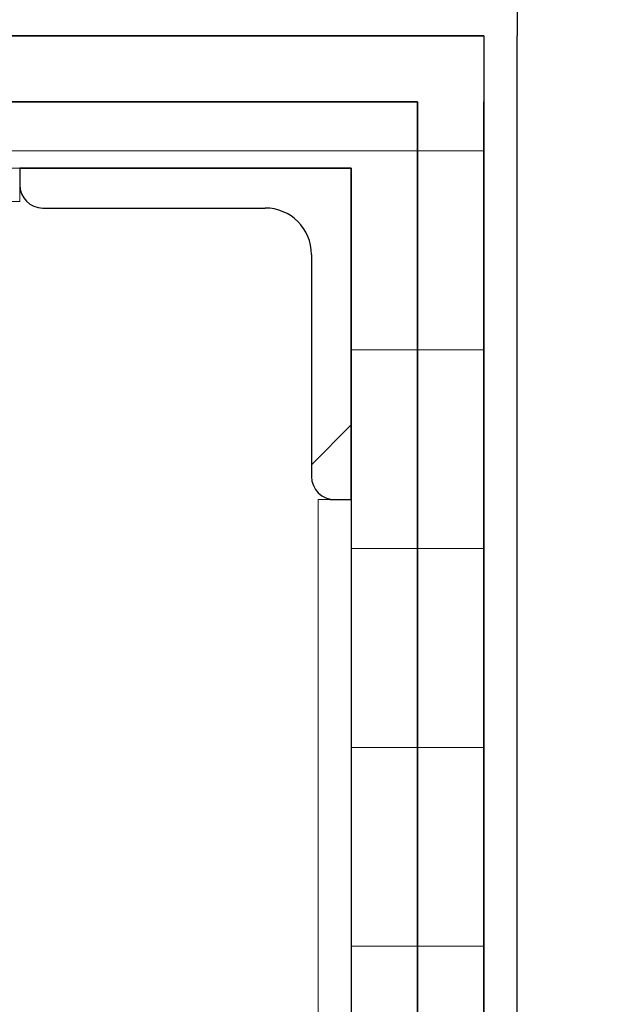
# Model space of a CAD drawing. Header units: millimetres. Extents: x 53458 to 260960, y -123310 to -87533.
# Tile 185 of 256: x 78025 to 78114, y -118659 to -118510. Entities that reach past the tile are written whole.
import ezdxf

# ---------------------------------------------------------------- set-up
doc = ezdxf.new("R2010")
doc.units = ezdxf.units.MM
doc.header["$MEASUREMENT"] = 0
doc.linetypes.add('Wipeout_Contour', pattern=[1000, 0, -1000])
for name, color, linetype in [('Nowe_A-Balkony-Słupy', 7, 'Continuous'), ('Nowe_A-Wymiary-Wewnętrzne', 7, 'Continuous'), ('Nowe_A-Wymiary-Zewnętrzne', 7, 'Continuous')]:
    doc.layers.add(name, color=color, linetype=linetype)
for name, color, linetype, lineweight in [('Nowe_A-Balkony-Słupy_Nr_pióra__27', 7, 'Continuous', 25), ('Nowe_A-Balkony-Słupy_Nr_pióra__28', 7, 'Continuous', 25), ('Nowe_A-Balkony-Słupy_Nr_pióra__87', 7, 'Continuous', 13), ('Nowe_A-Balkony-Słupy_Nr_pióra__89', 7, 'Continuous', 13), ('Nowe_A-Wymiary-Wewnętrzne_Nr_pióra__46', 5, 'Continuous', 15), ('Nowe_A-Wymiary-Zewnętrzne_Nr_pióra__46', 5, 'Continuous', 15)]:
    doc.layers.add(name, color=color, linetype=linetype, lineweight=lineweight)
for name, color, linetype, lineweight, true_color in [('Nowe_A-Wymiary-Wewnętrzne_Nr_pióra__45', 7, 'Continuous', 15, 0x40a5ff), ('Nowe_A-Wymiary-Wewnętrzne_Nr_pióra__85', 7, 'Continuous', 13, 0x80c2ff), ('Nowe_A-Wymiary-Zewnętrzne_Nr_pióra__45', 7, 'Continuous', 15, 0x40a5ff), ('Nowe_A-Wymiary-Zewnętrzne_Nr_pióra__85', 7, 'Continuous', 13, 0x80c2ff)]:
    doc.layers.add(name, color=color, linetype=linetype, lineweight=lineweight, true_color=true_color)
doc.styles.add('STYL_AUTOMATYCZNY_2', font='arial.ttf')
doc.dimstyles.new('STYL_AUTOMATYCZNY__1', dxfattribs={"dimtxt": 125, "dimasz": 47.5, "dimexe": 0.18, "dimexo": 20, "dimgap": 0, "dimtad": 1, "dimtih": 1, "dimtoh": 1, "dimdec": 1, "dimlfac": 0.1, "dimzin": 0, "dimdsep": 46, "dimtxsty": 'STYL_AUTOMATYCZNY_2', "dimblk": 'ARROWHEAD_11', "dimblk1": 'ARROWHEAD_11', "dimblk2": 'ARROWHEAD_11', "dimcen": 0.09, "dimclrd": 256, "dimclre": 256, "dimclrt": 5, "dimadec": 1, "dimazin": 0, "dimtfac": 1, "dimtdec": 4, "dimtmove": 0, "dimatfit": 3, "dimfxl": 0, "dimtolj": 1, "dimtzin": 0, "dimarcsym": 0})
doc.dimstyles.new('STYL_AUTOMATYCZNY__2', dxfattribs={"dimtxt": 125, "dimasz": 47.5, "dimexe": 0.18, "dimexo": 20, "dimgap": 0, "dimtad": 1, "dimdec": 1, "dimlfac": 0.1, "dimzin": 0, "dimdsep": 46, "dimtxsty": 'STYL_AUTOMATYCZNY_2', "dimblk": 'ARROWHEAD_11', "dimblk1": 'ARROWHEAD_11', "dimblk2": 'ARROWHEAD_11', "dimcen": 0.09, "dimclrd": 256, "dimclre": 256, "dimclrt": 5, "dimadec": 1, "dimazin": 0, "dimtfac": 1, "dimtdec": 4, "dimtmove": 0, "dimatfit": 3, "dimfxl": 0, "dimtolj": 1, "dimtzin": 0, "dimarcsym": 0})
pattern_1 = [(0, (0, 0), (0, 30.0000011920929), [])]
pattern_2 = [(0, (0, 0), (0, 86.60254037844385), [0, -50]), (0, (25, 43.30126941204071), (0, 86.60254037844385), [0, -50])]

# ---------------------------------------------------------------- blocks, each defined once
blk = doc.blocks.new('Strop_11', base_point=(77935.072244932, -118852.5979270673))
at = {"layer": 'Nowe_A-Balkony-Słupy_Nr_pióra__89', "color": 7, "linetype": 'Continuous', "lineweight": 13, "flags": 128}
blk.add_lwpolyline([(77935.072244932, -118852.5979270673), (77935.072244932, -118532.5979270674), (78075.07224493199, -118532.5979270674), (78075.07224493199, -118852.5979270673)], close=True, dxfattribs=at)
blk = doc.blocks.new('Strop_12', base_point=(77935.072244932, -118852.5979270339))
at = {"layer": 'Nowe_A-Balkony-Słupy_Nr_pióra__89', "color": 7, "linetype": 'Continuous', "lineweight": 13, "flags": 128}
blk.add_lwpolyline([(77935.072244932, -118852.5979270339), (77935.072244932, -118532.597927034), (78075.07224493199, -118532.597927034), (78075.07224493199, -118852.5979270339)], close=True, dxfattribs=at)
blk = doc.blocks.new('Ściana_100', base_point=(78075.07224493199, -118532.5979270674))
at = {"layer": 'Nowe_A-Balkony-Słupy', "linetype": 'Continuous', "lineweight": 0, "true_color": 0x000000}
h = blk.add_hatch(dxfattribs=at)
h.set_pattern_fill('Sklejka', color=18, style=0, pattern_type=2)
h.set_pattern_definition(pattern_1)
h.paths.add_polyline_path([(78075.07224493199, -118532.5979270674), (78085.07224493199, -118522.5979270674), (78075.07224493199, -118522.5979270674)])
h = blk.add_hatch(dxfattribs=at)
h.set_pattern_fill('Sklejka', color=18, style=0, pattern_type=2)
h.set_pattern_definition(pattern_1)
h.paths.add_polyline_path([(78075.07224493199, -118532.5979270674), (78085.072244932, -118532.5979270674), (78085.072244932, -118522.5979270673)])
h = blk.add_hatch(dxfattribs=at)
h.set_pattern_fill('Sklejka', color=18, style=0, pattern_type=2)
h.set_pattern_definition(pattern_1)
h.paths.add_polyline_path([(78075.07224493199, -118532.5979270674), (78075.07224493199, -118852.5979270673), (78085.07224493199, -118852.5979270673), (78085.07224493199, -118532.5979270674)])
at = {"layer": 'Nowe_A-Balkony-Słupy_Nr_pióra__27', "color": 7, "linetype": 'Continuous', "lineweight": 25, "flags": 128}
for points in [[(78085.07224493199, -118522.5979270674), (78075.07224493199, -118522.5979270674)], [(78085.07224493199, -118862.5979270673), (78085.07224493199, -118522.5979270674)], [(78075.07224493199, -118532.5979270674), (78075.07224493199, -118852.5979270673)]]:
    blk.add_lwpolyline(points, dxfattribs=at)
blk = doc.blocks.new('Ściana_101', base_point=(77935.072244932, -118532.5979270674))
at = {"layer": 'Nowe_A-Balkony-Słupy', "linetype": 'Continuous', "lineweight": 0, "true_color": 0x000000}
h = blk.add_hatch(dxfattribs=at)
h.set_pattern_fill('Sklejka', color=18, style=0, pattern_type=2)
h.set_pattern_definition(pattern_1)
h.paths.add_polyline_path([(77935.072244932, -118532.5979270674), (77925.072244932, -118522.5979270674), (77925.072244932, -118532.5979270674)])
h = blk.add_hatch(dxfattribs=at)
h.set_pattern_fill('Sklejka', color=18, style=0, pattern_type=2)
h.set_pattern_definition(pattern_1)
h.paths.add_polyline_path([(77935.072244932, -118522.5979270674), (77925.072244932, -118522.5979270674), (77935.072244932, -118532.5979270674)])
h = blk.add_hatch(dxfattribs=at)
h.set_pattern_fill('Sklejka', color=18, style=0, pattern_type=2)
h.set_pattern_definition(pattern_1)
h.paths.add_polyline_path([(77935.072244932, -118532.5979270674), (78075.07224493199, -118532.5979270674), (78075.07224493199, -118522.5979270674), (77935.072244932, -118522.5979270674)])
at = {"layer": 'Nowe_A-Balkony-Słupy_Nr_pióra__27', "color": 7, "linetype": 'Continuous', "lineweight": 25, "flags": 128}
for points in [[(77925.072244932, -118522.5979270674), (77925.072244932, -118532.5979270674)], [(78075.07224493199, -118522.5979270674), (77925.072244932, -118522.5979270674)], [(77935.072244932, -118532.5979270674), (78075.07224493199, -118532.5979270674)]]:
    blk.add_lwpolyline(points, dxfattribs=at)
blk = doc.blocks.new('Ściana_102', base_point=(77925.07224493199, -118522.5979270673))
at = {"layer": 'Nowe_A-Balkony-Słupy', "linetype": 'Continuous', "lineweight": 0, "true_color": 0x000000}
h = blk.add_hatch(dxfattribs=at)
h.set_pattern_fill('Sklejka', color=18, style=0, pattern_type=2)
h.set_pattern_definition(pattern_1)
h.paths.add_polyline_path([(77925.07224493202, -118522.5979270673), (77915.072244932, -118512.5979270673), (77915.072244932, -118522.5979270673)])
h = blk.add_hatch(dxfattribs=at)
h.set_pattern_fill('Sklejka', color=18, style=0, pattern_type=2)
h.set_pattern_definition(pattern_1)
h.paths.add_polyline_path([(77925.07224493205, -118512.5979270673), (77915.07224493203, -118512.5979270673), (77925.07224493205, -118522.5979270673)])
h = blk.add_hatch(dxfattribs=at)
h.set_pattern_fill('Sklejka', color=18, style=0, pattern_type=2)
h.set_pattern_definition(pattern_1)
h.paths.add_polyline_path([(77925.07224493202, -118522.5979270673), (78085.072244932, -118522.5979270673), (78085.07224493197, -118512.5979270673), (77925.07224493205, -118512.5979270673)])
h = blk.add_hatch(dxfattribs=at)
h.set_pattern_fill('Sklejka', color=18, style=0, pattern_type=2)
h.set_pattern_definition(pattern_1)
h.paths.add_polyline_path([(78085.07224493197, -118522.5979270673), (78095.07224493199, -118522.5979270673), (78095.07224493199, -118512.5979270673)])
h = blk.add_hatch(dxfattribs=at)
h.set_pattern_fill('Sklejka', color=18, style=0, pattern_type=2)
h.set_pattern_definition(pattern_1)
h.paths.add_polyline_path([(78085.07224493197, -118522.5979270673), (78095.07224493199, -118512.5979270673), (78085.07224493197, -118512.5979270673)])
at = {"layer": 'Nowe_A-Balkony-Słupy_Nr_pióra__27', "color": 7, "linetype": 'Continuous', "lineweight": 25, "flags": 128}
for points in [[(77915.07224493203, -118512.5979270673), (77915.072244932, -118522.5979270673)], [(78095.07224493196, -118512.5979270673), (77915.07224493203, -118512.5979270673)], [(78095.07224493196, -118512.5979270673), (78095.07224493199, -118522.5979270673)], [(77925.07224493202, -118522.5979270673), (78085.07224493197, -118522.5979270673)]]:
    blk.add_lwpolyline(points, dxfattribs=at)
blk = doc.blocks.new('Ściana_103', base_point=(77915.07224493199, -118512.5979270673))
at = {"layer": 'Nowe_A-Balkony-Słupy', "linetype": 'Continuous', "lineweight": 0, "true_color": 0x000000}
h = blk.add_hatch(dxfattribs=at)
h.set_pattern_fill('Tynk', color=18, style=0, pattern_type=2)
h.set_pattern_definition(pattern_2)
h.paths.add_polyline_path([(77915.07224493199, -118512.5979270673), (77910.07224493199, -118507.5979270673), (77910.07224493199, -118512.5979270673)])
h = blk.add_hatch(dxfattribs=at)
h.set_pattern_fill('Tynk', color=18, style=0, pattern_type=2)
h.set_pattern_definition(pattern_2)
h.paths.add_polyline_path([(77915.07224493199, -118507.5979270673), (77910.07224493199, -118507.5979270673), (77915.07224493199, -118512.5979270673)])
h = blk.add_hatch(dxfattribs=at)
h.set_pattern_fill('Tynk', color=18, style=0, pattern_type=2)
h.set_pattern_definition(pattern_2)
h.paths.add_polyline_path([(77915.07224493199, -118512.5979270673), (78095.072244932, -118512.5979270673), (78095.072244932, -118507.5979270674), (77915.07224493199, -118507.5979270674)])
h = blk.add_hatch(dxfattribs=at)
h.set_pattern_fill('Tynk', color=18, style=0, pattern_type=2)
h.set_pattern_definition(pattern_2)
h.paths.add_polyline_path([(78095.072244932, -118512.5979270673), (78100.072244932, -118512.5979270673), (78100.072244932, -118507.5979270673)])
h = blk.add_hatch(dxfattribs=at)
h.set_pattern_fill('Tynk', color=18, style=0, pattern_type=2)
h.set_pattern_definition(pattern_2)
h.paths.add_polyline_path([(78095.072244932, -118512.5979270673), (78100.072244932, -118507.5979270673), (78095.072244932, -118507.5979270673)])
at = {"layer": 'Nowe_A-Balkony-Słupy_Nr_pióra__27', "color": 7, "linetype": 'Continuous', "lineweight": 25, "flags": 128}
for points in [[(77910.07224493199, -118507.5979270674), (77910.072244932, -118512.5979270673)], [(78100.072244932, -118507.5979270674), (77910.07224493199, -118507.5979270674)], [(78100.072244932, -118507.5979270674), (78100.07224493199, -118512.5979270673)], [(77915.07224493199, -118512.5979270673), (78095.072244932, -118512.5979270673)]]:
    blk.add_lwpolyline(points, dxfattribs=at)
blk = doc.blocks.new('Ściana_108', base_point=(78085.07224493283, -118862.5979270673))
at = {"layer": 'Nowe_A-Balkony-Słupy', "linetype": 'Continuous', "lineweight": 0, "true_color": 0x000000}
h = blk.add_hatch(dxfattribs=at)
h.set_pattern_fill('Sklejka', color=18, style=0, pattern_type=2)
h.set_pattern_definition(pattern_1)
h.paths.add_polyline_path([(78085.07224493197, -118522.5979270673), (78085.07224493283, -118862.5979270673), (78095.07224493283, -118862.5979270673), (78095.07224493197, -118522.5979270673)])
at = {"layer": 'Nowe_A-Balkony-Słupy_Nr_pióra__27', "color": 7, "linetype": 'Continuous', "lineweight": 25, "flags": 128}
for points in [[(78085.07224493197, -118522.5979270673), (78085.07224493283, -118862.5979270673)], [(78095.07224493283, -118862.5979270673), (78095.07224493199, -118522.5979270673)]]:
    blk.add_lwpolyline(points, dxfattribs=at)
blk = doc.blocks.new('Ściana_110', base_point=(78095.07224493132, -118872.5979270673))
at = {"layer": 'Nowe_A-Balkony-Słupy', "linetype": 'Continuous', "lineweight": 0, "true_color": 0x000000}
h = blk.add_hatch(dxfattribs=at)
h.set_pattern_fill('Tynk', color=18, style=0, pattern_type=2)
h.set_pattern_definition(pattern_2)
h.paths.add_polyline_path([(78095.072244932, -118512.5979270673), (78095.07224493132, -118872.5979270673), (78100.07224493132, -118872.5979270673), (78100.07224493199, -118512.5979270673)])
at = {"layer": 'Nowe_A-Balkony-Słupy_Nr_pióra__27', "color": 7, "linetype": 'Continuous', "lineweight": 25, "flags": 128}
for points in [[(78095.072244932, -118512.5979270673), (78095.07224493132, -118872.5979270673)], [(78100.07224493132, -118872.5979270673), (78100.07224493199, -118512.5979270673)]]:
    blk.add_lwpolyline(points, dxfattribs=at)
blk = doc.blocks.new('Ściana_112', base_point=(78075.07224493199, -118802.5979270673))
at = {"color": 254, "linetype": 'Wipeout_Contour', "lineweight": 0, "ltscale": 568271.2457982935}
blk.add_wipeout([(78075.07224493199, -118802.5979270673), (78075.07224493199, -118582.59792706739), (78070.07224493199, -118582.59792706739), (78070.07224493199, -118802.5979270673)], dxfattribs=at).dxf.layer = 'Nowe_A-Balkony-Słupy'
at = {"layer": 'Nowe_A-Balkony-Słupy_Nr_pióra__87', "color": 7, "linetype": 'Continuous', "lineweight": 13, "flags": 128}
for points in [[(78075.07224493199, -118582.5979270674), (78070.07224493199, -118582.5979270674)], [(78070.07224493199, -118582.5979270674), (78070.07224493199, -118802.5979270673)], [(78075.07224493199, -118802.5979270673), (78075.07224493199, -118582.5979270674)]]:
    blk.add_lwpolyline(points, dxfattribs=at)
blk = doc.blocks.new('Ściana_113', base_point=(78075.07224493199, -118802.5979270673))
at = {"color": 254, "linetype": 'Wipeout_Contour', "lineweight": 0, "ltscale": 568271.2457982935}
blk.add_wipeout([(78075.07224493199, -118802.5979270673), (78075.07224493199, -118582.59792706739), (78070.07224493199, -118582.59792706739), (78070.07224493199, -118802.5979270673)], dxfattribs=at).dxf.layer = 'Nowe_A-Balkony-Słupy'
at = {"layer": 'Nowe_A-Balkony-Słupy_Nr_pióra__87', "color": 7, "linetype": 'Continuous', "lineweight": 13, "flags": 128}
for points in [[(78075.07224493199, -118582.5979270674), (78070.07224493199, -118582.5979270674)], [(78070.07224493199, -118582.5979270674), (78070.07224493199, -118802.5979270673)], [(78075.07224493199, -118802.5979270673), (78075.07224493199, -118582.5979270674)]]:
    blk.add_lwpolyline(points, dxfattribs=at)
blk = doc.blocks.new('Ściana_118', base_point=(77985.07224493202, -118532.5979270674))
at = {"color": 254, "linetype": 'Wipeout_Contour', "lineweight": 0, "ltscale": 567596.4908716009}
blk.add_wipeout([(77985.072244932, -118537.5979270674), (78025.07224493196, -118537.5979270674), (78025.07224493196, -118532.5979270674), (77985.072244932, -118532.5979270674)], dxfattribs=at).dxf.layer = 'Nowe_A-Balkony-Słupy'
at = {"layer": 'Nowe_A-Balkony-Słupy_Nr_pióra__87', "color": 7, "linetype": 'Continuous', "lineweight": 13, "flags": 128}
for points in [[(78025.07224493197, -118532.5979270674), (77985.07224493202, -118532.5979270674)], [(77985.07224493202, -118532.5979270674), (77985.07224493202, -118537.5979270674)], [(78025.07224493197, -118537.5979270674), (78025.07224493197, -118532.5979270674)], [(77985.07224493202, -118537.5979270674), (78025.07224493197, -118537.5979270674)]]:
    blk.add_lwpolyline(points, dxfattribs=at)
blk = doc.blocks.new('Ściana_119', base_point=(77985.07224493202, -118532.5979270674))
at = {"color": 254, "linetype": 'Wipeout_Contour', "lineweight": 0, "ltscale": 567596.4908716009}
blk.add_wipeout([(77985.072244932, -118537.5979270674), (78025.07224493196, -118537.5979270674), (78025.07224493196, -118532.5979270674), (77985.072244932, -118532.5979270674)], dxfattribs=at).dxf.layer = 'Nowe_A-Balkony-Słupy'
at = {"layer": 'Nowe_A-Balkony-Słupy_Nr_pióra__87', "color": 7, "linetype": 'Continuous', "lineweight": 13, "flags": 128}
for points in [[(78025.07224493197, -118532.5979270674), (77985.07224493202, -118532.5979270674)], [(77985.07224493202, -118532.5979270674), (77985.07224493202, -118537.5979270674)], [(78025.07224493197, -118537.5979270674), (78025.07224493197, -118532.5979270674)], [(77985.07224493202, -118537.5979270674), (78025.07224493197, -118537.5979270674)]]:
    blk.add_lwpolyline(points, dxfattribs=at)
blk = doc.blocks.new('Słup kątownik symetrycz 27')
at = {"layer": 'Nowe_A-Balkony-Słupy', "linetype": 'Continuous', "lineweight": 0, "true_color": 0xffffff}
h = blk.add_hatch(dxfattribs=at)
h.set_pattern_fill('Stal', style=0, pattern_type=2)
h.set_pattern_definition([(45, (0, 0), (-79.5495128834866, 79.5495128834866), []), (45, (-26.51650429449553, 26.51650429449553), (-79.5495128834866, 79.5495128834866), [])])
h.paths.add_polyline_path([(25, -25), (25, -22.5, 0.414213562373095), (21.5, -19), (-12, -19, -0.414213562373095), (-19, -12), (-19, 21.5, 0.414213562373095), (-22.5, 25), (-25, 25), (-25, -25)])
at = {"layer": 'Nowe_A-Balkony-Słupy_Nr_pióra__28', "color": 7, "linetype": 'Continuous', "lineweight": 25}
for p, q in [((-22.5, 25), (-25, 25)), ((-25, 25), (-25, -25)), ((-19, -12), (-19, 21.5)), ((21.5, -19), (-12, -19)), ((25, -25), (25, -22.5)), ((-25, -25), (25, -25))]:
    blk.add_line(p, q, dxfattribs=at)
for centre, radius, start, end in [((-22.5, 21.5), 3.500000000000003, 0, 90), ((-12, -12), 7.000000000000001, 180, 270), ((21.5, -22.5), 3.500000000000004, 0, 90)]:
    blk.add_arc(centre, radius, start, end, dxfattribs=at)
blk = doc.blocks.new('*D627')
at = {"layer": 'Nowe_A-Wymiary-Zewnętrzne_Nr_pióra__45', "linetype": 'Continuous', "lineweight": 15, "true_color": 0x40a5ff}
for points in [[(93176.56112434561, -117377.597843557), (93177.5126303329, -117382.3813864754), (93180.22228949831, -117386.4366784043), (93184.27758142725, -117389.1463375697), (93189.06112434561, -117390.097843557), (93193.84466726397, -117389.1463375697), (93197.8999591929, -117386.4366784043), (93200.60961835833, -117382.3813864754), (93201.56112434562, -117377.597843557), (93200.60961835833, -117372.8143006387), (93197.8999591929, -117368.7590087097), (93193.84466726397, -117366.0493495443), (93189.06112434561, -117365.097843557), (93184.27758142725, -117366.0493495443), (93180.22228949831, -117368.7590087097), (93177.5126303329, -117372.8143006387)], [(93176.56112434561, -118877.5979270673), (93177.5126303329, -118882.3814699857), (93180.22228949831, -118886.4367619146), (93184.27758142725, -118889.14642108), (93189.06112434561, -118890.0979270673), (93193.84466726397, -118889.14642108), (93197.8999591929, -118886.4367619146), (93200.60961835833, -118882.3814699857), (93201.56112434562, -118877.5979270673), (93200.60961835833, -118872.814384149), (93197.8999591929, -118868.75909222), (93193.84466726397, -118866.0494330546), (93189.06112434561, -118865.0979270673), (93184.27758142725, -118866.0494330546), (93180.22228949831, -118868.75909222), (93177.5126303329, -118872.814384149)]]:
    blk.add_hatch(color=161, dxfattribs=at).paths.add_polyline_path(points)
at = {"layer": 'Nowe_A-Wymiary-Zewnętrzne_Nr_pióra__45', "color": 161, "linetype": 'Continuous', "lineweight": 15, "true_color": 0x40a5ff}
for centre in [(93189.06112434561, -117377.597843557), (93189.06112434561, -118877.5979270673)]:
    blk.add_circle(centre, 12.5, dxfattribs=at)
at = {"layer": 'Nowe_A-Wymiary-Zewnętrzne_Nr_pióra__85', "color": 151, "linetype": 'Continuous', "lineweight": 13, "true_color": 0x80c2ff}
for p, q in [((93176.56112434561, -117377.597843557), (93142.18612434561, -117377.597843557)), ((93235.93612434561, -117377.597843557), (93201.56112434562, -117377.597843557)), ((93189.06112434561, -118865.0979270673), (93189.06112434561, -117390.097843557)), ((93176.56112434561, -118877.5979270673), (93142.18612434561, -118877.5979270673)), ((93235.93612434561, -118877.5979270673), (93201.56112434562, -118877.5979270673)), ((93189.06112434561, -118902.5979270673), (93189.06112434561, -118890.0979270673))]:
    blk.add_line(p, q, dxfattribs=at)
at = {"layer": 'Nowe_A-Wymiary-Zewnętrzne_Nr_pióra__46', "color": 5, "lineweight": 15, "char_height": 125, "attachment_point": 7, "rotation": 90, "style": 'STYL_AUTOMATYCZNY_2'}
for s, insert in [('\\A1;{\\pql;\\fArial|b0|i0|c238|p0;\\W1.000000;33,5}', (93164.06112434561, -117723.7478400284)), ('\\A1;{\\pql;\\fArial|b0|i0|c238|p0;\\W1.000000;150,0}', (93164.06112434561, -118508.9178937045))]:
    blk.add_mtext(s, dxfattribs=dict(at, insert=insert))
blk = doc.blocks.new('ARROWHEAD_11')
at = {"color": 0, "linetype": 'Continuous', "lineweight": 0}
blk.add_line((0, 0), (-1, 0), dxfattribs=at)
at = {"color": 0, "linetype": 'Continuous', "lineweight": 0, "const_width": 0.25, "flags": 128}
blk.add_lwpolyline([(-0.125, 0, 1), (0.125, 0, 1)], format="xyb", close=True, dxfattribs=at)
blk = doc.blocks.new('*D654')
at = {"layer": 'Nowe_A-Wymiary-Zewnętrzne_Nr_pióra__45', "linetype": 'Continuous', "lineweight": 15, "true_color": 0x40a5ff}
for points in [[(77992.57224493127, -120280.83360366), (77993.52375091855, -120285.6171465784), (77996.23341008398, -120289.6724385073), (78000.28870201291, -120292.3820976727), (78005.07224493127, -120293.33360366), (78009.85578784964, -120292.3820976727), (78013.91107977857, -120289.6724385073), (78016.62073894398, -120285.6171465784), (78017.57224493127, -120280.83360366), (78016.62073894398, -120276.0500607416), (78013.91107977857, -120271.9947688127), (78009.85578784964, -120269.2851096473), (78005.07224493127, -120268.33360366), (78000.28870201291, -120269.2851096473), (77996.23341008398, -120271.9947688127), (77993.52375091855, -120276.0500607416)], [(83992.57224493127, -120280.83360366), (83993.52375091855, -120285.6171465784), (83996.23341008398, -120289.6724385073), (84000.28870201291, -120292.3820976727), (84005.07224493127, -120293.33360366), (84009.85578784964, -120292.3820976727), (84013.91107977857, -120289.6724385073), (84016.62073894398, -120285.6171465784), (84017.57224493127, -120280.83360366), (84016.62073894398, -120276.0500607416), (84013.91107977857, -120271.9947688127), (84009.85578784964, -120269.2851096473), (84005.07224493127, -120268.33360366), (84000.28870201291, -120269.2851096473), (83996.23341008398, -120271.9947688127), (83993.52375091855, -120276.0500607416)]]:
    blk.add_hatch(color=161, dxfattribs=at).paths.add_polyline_path(points)
at = {"layer": 'Nowe_A-Wymiary-Zewnętrzne_Nr_pióra__45', "color": 161, "linetype": 'Continuous', "lineweight": 15, "true_color": 0x40a5ff}
for centre in [(78005.07224493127, -120280.83360366), (84005.07224493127, -120280.83360366)]:
    blk.add_circle(centre, 12.5, dxfattribs=at)
at = {"layer": 'Nowe_A-Wymiary-Zewnętrzne_Nr_pióra__85', "color": 151, "linetype": 'Continuous', "lineweight": 13, "true_color": 0x80c2ff}
for p, q in [((78005.07224493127, -120268.33360366), (78005.07224493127, -120233.95860366)), ((84005.07224493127, -120268.33360366), (84005.07224493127, -120233.95860366)), ((78017.57224493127, -120280.83360366), (83992.57224493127, -120280.83360366)), ((78005.07224493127, -120327.70860366), (78005.07224493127, -120293.33360366)), ((84005.07224493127, -120327.70860366), (84005.07224493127, -120293.33360366))]:
    blk.add_line(p, q, dxfattribs=at)
at = {"layer": 'Nowe_A-Wymiary-Zewnętrzne_Nr_pióra__46', "color": 5, "lineweight": 15, "insert": (80790.57723301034, -120255.83360366), "char_height": 125, "attachment_point": 7, "style": 'STYL_AUTOMATYCZNY_2'}
blk.add_mtext('\\A1;{\\pql;\\fArial|b0|i0|c238|p0;\\W1.000000;600,0}', dxfattribs=at)
blk = doc.blocks.new('*D658')
at = {"layer": 'Nowe_A-Wymiary-Zewnętrzne_Nr_pióra__45', "linetype": 'Continuous', "lineweight": 15, "true_color": 0x40a5ff}
for points in [[(64757.57224493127, -120980.0758241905), (64758.52375091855, -120984.8593671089), (64761.23341008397, -120988.9146590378), (64765.28870201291, -120991.6243182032), (64770.07224493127, -120992.5758241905), (64774.85578784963, -120991.6243182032), (64778.91107977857, -120988.9146590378), (64781.62073894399, -120984.8593671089), (64782.57224493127, -120980.0758241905), (64781.62073894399, -120975.2922812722), (64778.91107977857, -120971.2369893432), (64774.85578784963, -120968.5273301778), (64770.07224493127, -120967.5758241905), (64765.28870201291, -120968.5273301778), (64761.23341008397, -120971.2369893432), (64758.52375091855, -120975.2922812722)], [(91227.57224493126, -120980.0758241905), (91228.52375091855, -120984.8593671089), (91231.23341008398, -120988.9146590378), (91235.28870201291, -120991.6243182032), (91240.07224493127, -120992.5758241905), (91244.85578784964, -120991.6243182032), (91248.91107977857, -120988.9146590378), (91251.62073894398, -120984.8593671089), (91252.57224493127, -120980.0758241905), (91251.62073894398, -120975.2922812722), (91248.91107977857, -120971.2369893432), (91244.85578784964, -120968.5273301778), (91240.07224493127, -120967.5758241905), (91235.28870201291, -120968.5273301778), (91231.23341008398, -120971.2369893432), (91228.52375091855, -120975.2922812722)]]:
    blk.add_hatch(color=161, dxfattribs=at).paths.add_polyline_path(points)
at = {"layer": 'Nowe_A-Wymiary-Zewnętrzne_Nr_pióra__45', "color": 161, "linetype": 'Continuous', "lineweight": 15, "true_color": 0x40a5ff}
for centre in [(64770.07224493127, -120980.0758241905), (91240.07224493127, -120980.0758241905)]:
    blk.add_circle(centre, 12.5, dxfattribs=at)
at = {"layer": 'Nowe_A-Wymiary-Zewnętrzne_Nr_pióra__85', "color": 151, "linetype": 'Continuous', "lineweight": 13, "true_color": 0x80c2ff}
for p, q in [((64770.07224493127, -120967.5758241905), (64770.07224493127, -120933.2008241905)), ((91240.07224493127, -120967.5758241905), (91240.07224493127, -120933.2008241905)), ((64745.07224493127, -120980.0758241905), (64757.57224493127, -120980.0758241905)), ((64782.57224493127, -120980.0758241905), (91227.57224493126, -120980.0758241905)), ((91252.57224493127, -120980.0758241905), (91265.07224493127, -120980.0758241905)), ((64770.07224493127, -121026.9508241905), (64770.07224493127, -120992.5758241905)), ((91240.07224493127, -121026.9508241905), (91240.07224493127, -120992.5758241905))]:
    blk.add_line(p, q, dxfattribs=at)
at = {"layer": 'Nowe_A-Wymiary-Zewnętrzne_Nr_pióra__46', "color": 5, "lineweight": 15, "insert": (77719.09287589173, -120955.0758241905), "char_height": 125, "attachment_point": 7, "style": 'STYL_AUTOMATYCZNY_2'}
blk.add_mtext('\\A1;{\\pql;\\fArial|b0|i0|c238|p0;\\W1.000000;2\xa0647,0}', dxfattribs=at)
blk = doc.blocks.new('*D669')
at = {"layer": 'Nowe_A-Wymiary-Zewnętrzne_Nr_pióra__45', "linetype": 'Continuous', "lineweight": 15, "true_color": 0x40a5ff}
for points in [[(77392.57224493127, -120746.9950840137), (77393.52375091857, -120751.778626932), (77396.23341008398, -120755.833918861), (77400.28870201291, -120758.5435780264), (77405.07224493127, -120759.4950840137), (77409.85578784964, -120758.5435780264), (77413.91107977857, -120755.833918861), (77416.620738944, -120751.778626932), (77417.57224493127, -120746.9950840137), (77416.620738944, -120742.2115410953), (77413.91107977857, -120738.1562491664), (77409.85578784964, -120735.446590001), (77405.07224493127, -120734.4950840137), (77400.28870201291, -120735.446590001), (77396.23341008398, -120738.1562491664), (77393.52375091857, -120742.2115410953)], [(78592.57224493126, -120746.9950840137), (78593.52375091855, -120751.778626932), (78596.23341008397, -120755.833918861), (78600.2887020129, -120758.5435780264), (78605.07224493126, -120759.4950840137), (78609.85578784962, -120758.5435780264), (78613.91107977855, -120755.833918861), (78616.62073894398, -120751.778626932), (78617.57224493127, -120746.9950840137), (78616.62073894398, -120742.2115410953), (78613.91107977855, -120738.1562491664), (78609.85578784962, -120735.446590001), (78605.07224493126, -120734.4950840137), (78600.2887020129, -120735.446590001), (78596.23341008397, -120738.1562491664), (78593.52375091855, -120742.2115410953)]]:
    blk.add_hatch(color=161, dxfattribs=at).paths.add_polyline_path(points)
at = {"layer": 'Nowe_A-Wymiary-Zewnętrzne_Nr_pióra__45', "color": 161, "linetype": 'Continuous', "lineweight": 15, "true_color": 0x40a5ff}
for centre in [(77405.07224493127, -120746.9950840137), (78605.07224493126, -120746.9950840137)]:
    blk.add_circle(centre, 12.5, dxfattribs=at)
at = {"layer": 'Nowe_A-Wymiary-Zewnętrzne_Nr_pióra__85', "color": 151, "linetype": 'Continuous', "lineweight": 13, "true_color": 0x80c2ff}
for p, q in [((77405.07224493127, -120734.4950840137), (77405.07224493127, -120700.1200840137)), ((78605.07224493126, -120734.4950840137), (78605.07224493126, -120700.1200840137)), ((77417.57224493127, -120746.9950840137), (78592.57224493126, -120746.9950840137)), ((77405.07224493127, -120793.8700840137), (77405.07224493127, -120759.4950840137)), ((78605.07224493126, -120793.8700840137), (78605.07224493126, -120759.4950840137))]:
    blk.add_line(p, q, dxfattribs=at)
at = {"layer": 'Nowe_A-Wymiary-Zewnętrzne_Nr_pióra__46', "color": 5, "lineweight": 15, "insert": (77790.57723301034, -120721.9950840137), "char_height": 125, "attachment_point": 7, "style": 'STYL_AUTOMATYCZNY_2'}
blk.add_mtext('\\A1;{\\pql;\\fArial|b0|i0|c238|p0;\\W1.000000;120,0}', dxfattribs=at)
blk = doc.blocks.new('*D684')
at = {"layer": 'Nowe_A-Wymiary-Zewnętrzne_Nr_pióra__45', "linetype": 'Continuous', "lineweight": 15, "true_color": 0x40a5ff}
for points in [[(77857.57224493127, -120513.9143438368), (77858.52375091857, -120518.6978867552), (77861.23341008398, -120522.7531786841), (77865.28870201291, -120525.4628378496), (77870.07224493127, -120526.4143438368), (77874.85578784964, -120525.4628378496), (77878.91107977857, -120522.7531786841), (77881.620738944, -120518.6978867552), (77882.57224493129, -120513.9143438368), (77881.620738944, -120509.1308009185), (77878.91107977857, -120505.0755089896), (77874.85578784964, -120502.3658498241), (77870.07224493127, -120501.4143438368), (77865.28870201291, -120502.3658498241), (77861.23341008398, -120505.0755089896), (77858.52375091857, -120509.1308009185)], [(78127.57224493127, -120513.9143438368), (78128.52375091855, -120518.6978867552), (78131.23341008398, -120522.7531786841), (78135.28870201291, -120525.4628378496), (78140.07224493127, -120526.4143438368), (78144.85578784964, -120525.4628378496), (78148.91107977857, -120522.7531786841), (78151.620738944, -120518.6978867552), (78152.57224493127, -120513.9143438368), (78151.620738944, -120509.1308009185), (78148.91107977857, -120505.0755089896), (78144.85578784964, -120502.3658498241), (78140.07224493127, -120501.4143438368), (78135.28870201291, -120502.3658498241), (78131.23341008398, -120505.0755089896), (78128.52375091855, -120509.1308009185)]]:
    blk.add_hatch(color=161, dxfattribs=at).paths.add_polyline_path(points)
at = {"layer": 'Nowe_A-Wymiary-Zewnętrzne_Nr_pióra__45', "color": 161, "linetype": 'Continuous', "lineweight": 15, "true_color": 0x40a5ff}
for centre in [(77870.07224493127, -120513.9143438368), (78140.07224493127, -120513.9143438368)]:
    blk.add_circle(centre, 12.5, dxfattribs=at)
at = {"layer": 'Nowe_A-Wymiary-Zewnętrzne_Nr_pióra__85', "color": 151, "linetype": 'Continuous', "lineweight": 13, "true_color": 0x80c2ff}
for p, q in [((77870.07224493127, -120501.4143438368), (77870.07224493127, -120467.0393438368)), ((78140.07224493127, -120501.4143438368), (78140.07224493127, -120467.0393438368)), ((77882.57224493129, -120513.9143438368), (78127.57224493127, -120513.9143438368)), ((77870.07224493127, -120560.7893438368), (77870.07224493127, -120526.4143438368)), ((78140.07224493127, -120560.7893438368), (78140.07224493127, -120526.4143438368))]:
    blk.add_line(p, q, dxfattribs=at)
blk = doc.blocks.new('*D714')
at = {"layer": 'Nowe_A-Wymiary-Wewnętrzne_Nr_pióra__45', "linetype": 'Continuous', "lineweight": 15, "true_color": 0x40a5ff}
for points in [[(89974.49849459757, -117377.597843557), (89975.45000058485, -117382.3813864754), (89978.15965975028, -117386.4366784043), (89982.21495167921, -117389.1463375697), (89986.99849459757, -117390.097843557), (89991.78203751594, -117389.1463375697), (89995.83732944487, -117386.4366784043), (89998.54698861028, -117382.3813864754), (89999.49849459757, -117377.597843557), (89998.54698861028, -117372.8143006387), (89995.83732944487, -117368.7590087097), (89991.78203751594, -117366.0493495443), (89986.99849459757, -117365.097843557), (89982.21495167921, -117366.0493495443), (89978.15965975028, -117368.7590087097), (89975.45000058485, -117372.8143006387)], [(89974.49849459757, -118877.5979270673), (89975.45000058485, -118882.3814699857), (89978.15965975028, -118886.4367619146), (89982.21495167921, -118889.14642108), (89986.99849459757, -118890.0979270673), (89991.78203751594, -118889.14642108), (89995.83732944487, -118886.4367619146), (89998.54698861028, -118882.3814699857), (89999.49849459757, -118877.5979270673), (89998.54698861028, -118872.814384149), (89995.83732944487, -118868.75909222), (89991.78203751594, -118866.0494330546), (89986.99849459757, -118865.0979270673), (89982.21495167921, -118866.0494330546), (89978.15965975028, -118868.75909222), (89975.45000058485, -118872.814384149)]]:
    blk.add_hatch(color=161, dxfattribs=at).paths.add_polyline_path(points)
at = {"layer": 'Nowe_A-Wymiary-Wewnętrzne_Nr_pióra__45', "color": 161, "linetype": 'Continuous', "lineweight": 15, "true_color": 0x40a5ff}
for centre in [(89986.99849459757, -117377.597843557), (89986.99849459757, -118877.5979270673)]:
    blk.add_circle(centre, 12.5, dxfattribs=at)
at = {"layer": 'Nowe_A-Wymiary-Wewnętrzne_Nr_pióra__85', "color": 151, "linetype": 'Continuous', "lineweight": 13, "true_color": 0x80c2ff}
for p, q in [((89974.49849459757, -117377.597843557), (89940.12349459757, -117377.597843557)), ((90033.87349459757, -117377.597843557), (89999.49849459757, -117377.597843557)), ((89986.99849459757, -118865.0979270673), (89986.99849459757, -117390.097843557)), ((89974.49849459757, -118877.5979270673), (89940.12349459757, -118877.5979270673)), ((90033.87349459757, -118877.5979270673), (89999.49849459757, -118877.5979270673)), ((89986.99849459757, -118902.5979270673), (89986.99849459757, -118890.0979270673))]:
    blk.add_line(p, q, dxfattribs=at)
at = {"layer": 'Nowe_A-Wymiary-Wewnętrzne_Nr_pióra__46', "color": 5, "lineweight": 15, "insert": (89961.99849459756, -118342.0928972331), "char_height": 125, "attachment_point": 7, "rotation": 90, "style": 'STYL_AUTOMATYCZNY_2'}
blk.add_mtext('\\A1;{\\pql;\\fArial|b0|i0|c238|p0;\\W1.000000;150,0}', dxfattribs=at)

msp = doc.modelspace()

# ---------------------------------------------------------------- block references
at = {"layer": 'Nowe_A-Balkony-Słupy', "color": 7, "lineweight": 25}
for name, p in [('Ściana_103', (77915.07224493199, -118512.5979270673)), ('Ściana_102', (77925.07224493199, -118522.5979270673)), ('Ściana_110', (78095.07224493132, -118872.5979270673)), ('Ściana_101', (77935.072244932, -118532.5979270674)), ('Ściana_100', (78075.07224493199, -118532.5979270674)), ('Ściana_108', (78085.07224493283, -118862.5979270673))]:
    msp.add_blockref(name, p, dxfattribs=at)
at = {"layer": 'Nowe_A-Balkony-Słupy', "color": 7, "linetype": 'Continuous', "lineweight": 13}
for name, p in [('Strop_11', (77935.072244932, -118852.5979270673)), ('Strop_12', (77935.072244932, -118852.5979270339))]:
    msp.add_blockref(name, p, dxfattribs=at)

# ---------------------------------------------------------------- next in the draw order: block references
at = {"layer": 'Nowe_A-Balkony-Słupy', "color": 7, "lineweight": 25}
for name, p in [('Ściana_118', (77985.07224493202, -118532.5979270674)), ('Ściana_112', (78075.07224493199, -118802.5979270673))]:
    msp.add_blockref(name, p, dxfattribs=at)

# ---------------------------------------------------------------- next in the draw order: block references
for name, p in [('Ściana_119', (77985.07224493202, -118532.5979270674)), ('Ściana_113', (78075.07224493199, -118802.5979270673))]:
    msp.add_blockref(name, p, dxfattribs=at)

# ---------------------------------------------------------------- next in the draw order: block references
at = {"layer": 'Nowe_A-Balkony-Słupy', "color": 7, "linetype": 'Continuous', "lineweight": 13, "zscale": 1000, "rotation": 180}
msp.add_blockref('Słup kątownik symetrycz 27', (78050.07224493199, -118557.5979270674), dxfattribs=at)

# ---------------------------------------------------------------- next in the draw order: dimensions: what is measured, and where the dimension line sits
at = {"layer": 'Nowe_A-Wymiary-Wewnętrzne', "color": 151, "linetype": 'Continuous', "lineweight": 13, "true_color": 0x80c2ff}
dim = msp.add_linear_dim(base=(89986.99849459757, -117377.597843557), p1=(65290.07224493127, -118877.5979270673), p2=(78005.07224493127, -117377.597843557), angle=90, dimstyle='STYL_AUTOMATYCZNY__2', dxfattribs=at)
dim.commit()
dim.dimension.update_dxf_attribs({"geometry": '*D714', "text_midpoint": (89899.49849459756, -118132.7060135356), "dimtype": 160, "text_rotation": 90})
at = {"layer": 'Nowe_A-Wymiary-Zewnętrzne', "color": 151, "linetype": 'Continuous', "lineweight": 13, "true_color": 0x80c2ff}
for base, p1, p2, picture, middle in [((84005.07224493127, -120280.83360366), (78005.07224493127, -94582.4787611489), (84005.07224493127, -94559.90371560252), '*D654', (80999.96411670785, -120193.33360366)), ((91240.07224493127, -120980.0758241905), (64770.07224493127, -98707.59789634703), (91240.07224493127, -98707.59784355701), '*D658', (78000.21413458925, -120892.5758241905)), ((78140.07224493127, -120513.9143438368), (77870.07224493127, -113157.5968466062), (78140.07224493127, -113292.5968466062), '*D684', (77685.74475198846, -120426.4143438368)), ((78605.07224493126, -120746.9950840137), (77405.07224493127, -117052.597843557), (78605.07224493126, -117052.597843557), '*D669', (77999.96411670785, -120659.4950840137))]:
    dim = msp.add_linear_dim(base=base, p1=p1, p2=p2, dimstyle='STYL_AUTOMATYCZNY__1', dxfattribs=at)
    dim.commit()
    dim.dimension.update_dxf_attribs({"geometry": picture, "text_midpoint": middle, "dimtype": 160})
dim = msp.add_linear_dim(base=(93189.06112434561, -117377.597843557), p1=(64920.07224493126, -118877.5979270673), p2=(64770.07224493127, -117377.597843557), angle=90, dimstyle='STYL_AUTOMATYCZNY__2', dxfattribs=at)
dim.commit()
dim.dimension.update_dxf_attribs({"geometry": '*D627', "text_midpoint": (93101.56112434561, -118299.531010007), "dimtype": 160, "text_rotation": 90})

doc.saveas('drawing.dxf')
